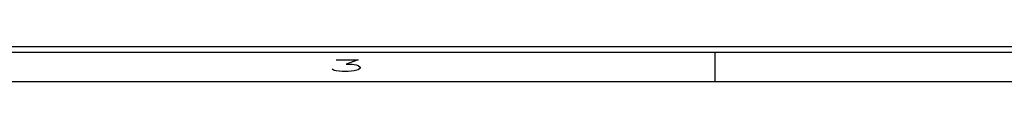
# Model space of a CAD drawing. Header units: inches. Extents: x 1687 to 2505, y -239 to -56.
# Tile 185 of 256: x 1847.239 to 1855.668, y -92.464 to -92.164. Entities that reach past the tile are written whole.
import ezdxf

# ---------------------------------------------------------------- set-up
doc = ezdxf.new("R2010")
doc.units = ezdxf.units.IN
doc.header["$LTSCALE"] = 0.5
doc.header["$MEASUREMENT"] = 0
doc.layers.add('SID-M-D', color=42, linetype='Continuous')
doc.layers.add('SID-M-S', color=105, linetype='Continuous')
doc.styles.add('R', font='ROMAND.SHX')

# ---------------------------------------------------------------- blocks, each defined once
blk = doc.blocks.new('*U43')
at = {"layer": 'SID-M-S'}
for p, q in [((-34, -0.25), (0, -0.25)), ((-34, -0.3), (0, -0.3)), ((-11, -0.3), (-11, -0.55)), ((-34, -0.55), (0, -0.55))]:
    blk.add_line(p, q, dxfattribs=at)
at = {"layer": 'SID-M-D', "style": 'R', "width": 4}
blk.add_text('3', height=0.1, dxfattribs=at).set_placement((-14.3275, -0.4643))

msp = doc.modelspace()

# ---------------------------------------------------------------- block references
at = {"layer": 'SID-M-D'}
msp.add_blockref('*U43', (1864.18872, -91.91426), dxfattribs=at)

doc.saveas('drawing.dxf')
